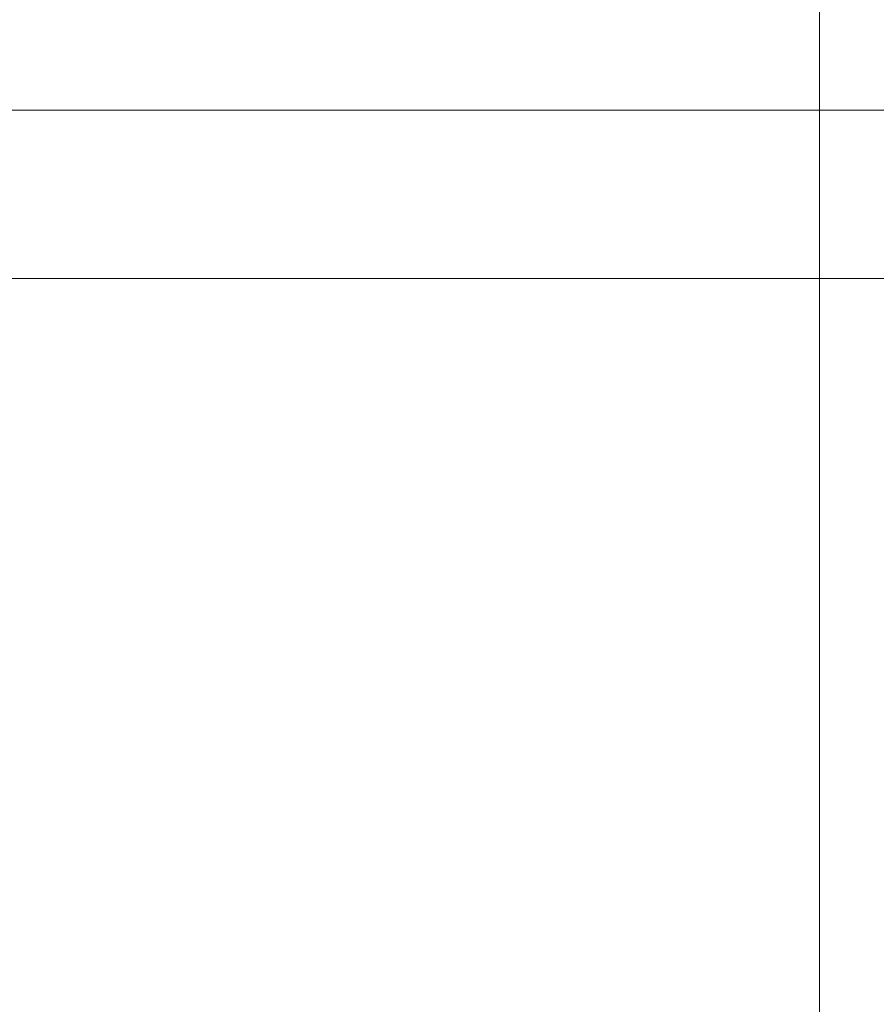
# Model space of a CAD drawing. Header units: millimetres. Extents: x 811 to 573824, y 137 to 100812.
# Tile 55 of 143: x 450430 to 450532, y 70009 to 70126. Entities that reach past the tile are written whole.
import ezdxf

# ---------------------------------------------------------------- set-up
doc = ezdxf.new("R2010")
doc.units = ezdxf.units.MM
doc.header["$LTSCALE"] = 3
doc.header["$MEASUREMENT"] = 0
doc.layers.add('KITCHEN EQUIPMENTS', color=251, linetype='Continuous', lineweight=0)
doc.layers.add('NEW BRICKWORK', color=1, linetype='Continuous', lineweight=0)

# ---------------------------------------------------------------- blocks, each defined once
blk = doc.blocks.new('xzgredgr')
at = {"layer": 'KITCHEN EQUIPMENTS'}
blk.add_line((450524.93, 70735.19, 0.12), (450524.93, 67024.89, 0.12), dxfattribs=at)
at = {"layer": 'KITCHEN EQUIPMENTS', "linetype": 'Continuous'}
for p, q in [((450786.87, 70114.89, 0.12), (450346.87, 70114.89, 0.12)), ((450766.87, 70094.89, 0.12), (450366.87, 70094.89, 0.12))]:
    blk.add_line(p, q, dxfattribs=at)

msp = doc.modelspace()

# ---------------------------------------------------------------- hatches: boundary and pattern name
at = {"layer": 'NEW BRICKWORK'}
h = msp.add_hatch(dxfattribs=at)
h.set_pattern_fill('ANSI37', color=256, scale=250, angle=180)
h.set_pattern_definition([(225, (6227957.61, 2343389.85), (22.09708691, -22.09708691), []), (315, (6227957.61, 2343389.85), (22.09708691, 22.09708691), [])])
edge = h.paths.add_edge_path()
edge.add_line((452355.04, 70785.07), (452355.04, 66874.89))
edge.add_line((452355.04, 66874.89), (450124.93, 66874.89))
edge.add_line((450124.93, 66874.89), (450124.93, 66774.89))
edge.add_line((450124.93, 66774.89), (452405.04, 66774.89))
edge.add_arc((452405.04, 66824.89), 50, 270, 360)
edge.add_line((452455.04, 66824.89), (452455.04, 66874.89))
edge.add_line((452455.04, 66874.89), (452455.04, 70785.07))
edge.add_line((452455.04, 70785.07), (452355.04, 70785.07))

# ---------------------------------------------------------------- block references
at = {"layer": 'KITCHEN EQUIPMENTS'}
msp.add_blockref('xzgredgr', (0, 0), dxfattribs=at)

doc.saveas('drawing.dxf')
